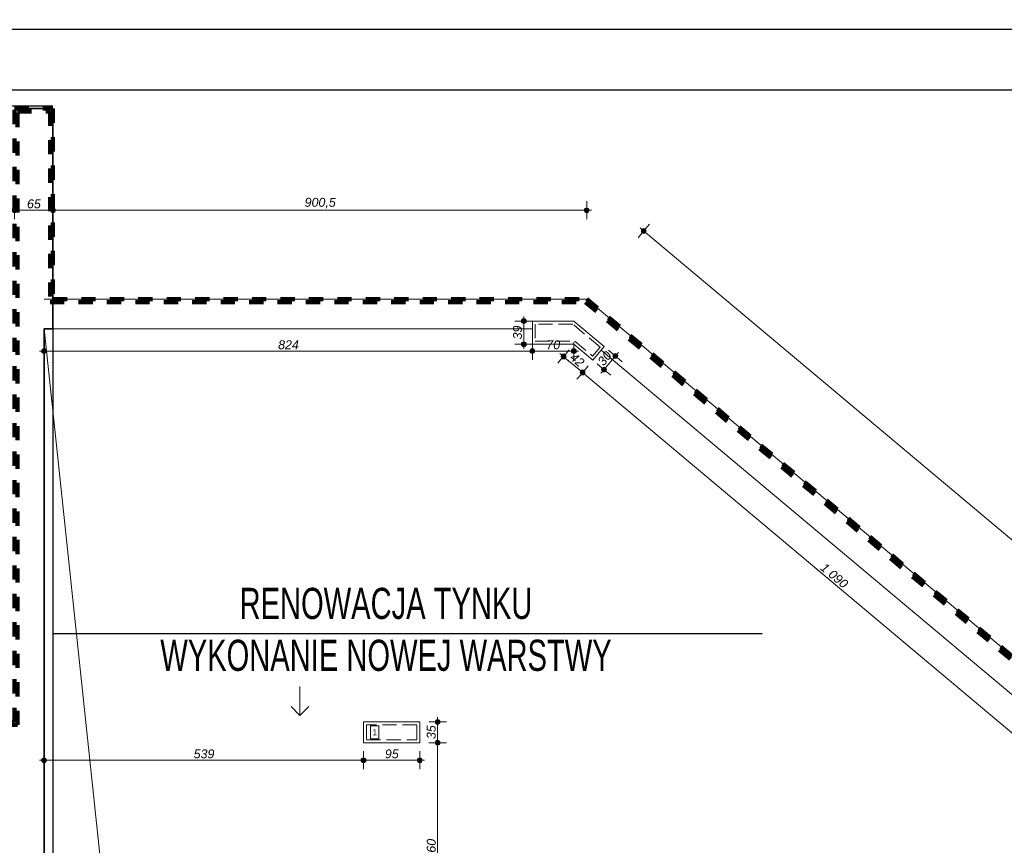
# Model space of a CAD drawing. Header units: millimetres. Extents: x -13944 to 76372, y -78836 to -36151.
# Tile 24 of 29: x 28383 to 45000, y -50073 to -36151. Entities that reach past the tile are written whole.
import ezdxf

# ---------------------------------------------------------------- set-up
doc = ezdxf.new("R2010")
doc.units = ezdxf.units.MM
doc.header["$MEASUREMENT"] = 0
doc.linetypes.add('Krawędzie ukryte', pattern=[340, 240, -100])
doc.linetypes.add('Przerywana', pattern=[480, 240, -240])
for name, color, linetype, lineweight in [('0_Nr_pióra__3', 7, 'Continuous', 20), ('0_Nr_pióra__4', 7, 'Continuous', 25), ('2D - Ogólne_Nr_pióra__1', 7, 'Continuous', 0), ('_podkład_Nr_pióra__1', 7, 'Continuous', 0), ('Instalacje - Went_Klim_Nr_pióra__42', 150, 'Continuous', 13), ('Konstrukcja - Ściany zew_Nr_pióra__6', 7, 'Continuous', 35), ('Wymiarowanie - Ogólne_Nr_pióra__82', 114, 'Continuous', 13)]:
    doc.layers.add(name, color=color, linetype=linetype, lineweight=lineweight)
doc.layers.add('Wymiarowanie - Ogólne', color=7, linetype='Continuous')
doc.styles.add('GENERATED_STYLE_1', font='txt')
doc.styles.add('GENERATED_STYLE_2', font='txt')
doc.styles.add('GENERATED_STYLE_4', font='txt')
doc.dimstyles.new('GENERATED_STYLE__1', dxfattribs={"dimtxt": 150, "dimasz": 152, "dimexe": 0.18, "dimexo": 0, "dimgap": 0.09, "dimtad": 1, "dimlfac": 0.1, "dimzin": 0, "dimdsep": 46, "dimtxsty": 'GENERATED_STYLE_2', "dimblk": 'ARROWHEAD_11', "dimblk1": 'ARROWHEAD_11', "dimblk2": 'ARROWHEAD_11', "dimcen": 0.09, "dimclrd": 114, "dimclre": 114, "dimclrt": 114, "dimazin": 0, "dimtfac": 1, "dimtdec": 4, "dimtmove": 0, "dimatfit": 3, "dimfxl": 1, "dimtolj": 1, "dimtzin": 0, "dimarcsym": 0})
doc.dimstyles.new('GENERATED_STYLE__2', dxfattribs={"dimtxt": 150, "dimasz": 152, "dimexe": 0.18, "dimexo": 0, "dimgap": 0.09, "dimtad": 1, "dimtih": 1, "dimtoh": 1, "dimlfac": 0.1, "dimzin": 0, "dimdsep": 46, "dimtxsty": 'GENERATED_STYLE_2', "dimblk": 'ARROWHEAD_11', "dimblk1": 'ARROWHEAD_11', "dimblk2": 'ARROWHEAD_11', "dimcen": 0.09, "dimclrd": 114, "dimclre": 114, "dimclrt": 114, "dimazin": 0, "dimtfac": 1, "dimtdec": 4, "dimtmove": 0, "dimatfit": 3, "dimfxl": 1, "dimtolj": 1, "dimtzin": 0, "dimarcsym": 0})
doc.dimstyles.new('GENERATED_STYLE__3', dxfattribs={"dimtxt": 150, "dimasz": 152, "dimexe": 0.18, "dimexo": 0, "dimgap": 0.09, "dimtad": 1, "dimlfac": 0.1, "dimzin": 0, "dimdsep": 46, "dimtxsty": 'GENERATED_STYLE_2', "dimblk": 'ARROWHEAD_11', "dimblk1": 'ARROWHEAD_11', "dimblk2": 'ARROWHEAD_11', "dimcen": 0.09, "dimclrd": 114, "dimclre": 114, "dimclrt": 114, "dimazin": 0, "dimtfac": 1, "dimtdec": 4, "dimtmove": 2, "dimatfit": 3, "dimfxl": 1, "dimtolj": 1, "dimtzin": 0, "dimarcsym": 0})

# ---------------------------------------------------------------- blocks, each defined once
blk = doc.blocks.new('*D5')
at = {"layer": 'Wymiarowanie - Ogólne_Nr_pióra__82', "linetype": 'Continuous'}
for points in [[(28335, -39363), (28332, -39348), (28323, -39335), (28310, -39326), (28295, -39323), (28279, -39326), (28266, -39335), (28258, -39348), (28255, -39363), (28258, -39378), (28266, -39391), (28279, -39400), (28295, -39403), (28310, -39400), (28323, -39391), (28332, -39378)], [(28985, -39363), (28982, -39348), (28973, -39335), (28960, -39326), (28945, -39323), (28929, -39326), (28916, -39335), (28908, -39348), (28905, -39363), (28908, -39378), (28916, -39391), (28929, -39400), (28945, -39403), (28960, -39400), (28973, -39391), (28982, -39378)]]:
    blk.add_hatch(color=256, dxfattribs=at).paths.add_polyline_path(points)
for p, q in [((28295, -39323), (28295, -39213)), ((28945, -39323), (28945, -39213)), ((28335, -39363), (28905, -39363)), ((28295, -39513), (28295, -39403)), ((28945, -39513), (28945, -39403))]:
    blk.add_line(p, q, dxfattribs=at)
for centre in [(28295, -39363), (28945, -39363)]:
    blk.add_circle(centre, 40, dxfattribs=at)
at = {"layer": 'Wymiarowanie - Ogólne_Nr_pióra__82', "insert": (28506, -39333), "char_height": 150, "attachment_point": 7, "style": 'GENERATED_STYLE_2'}
blk.add_mtext('\\A1;{\\fArial|b0|i1|c238|p38;65}', dxfattribs=at)
blk = doc.blocks.new('ARROWHEAD_11')
at = {"color": 0, "linetype": 'Continuous', "lineweight": 0}
blk.add_line((0, 0), (-1, 0), dxfattribs=at)
at = {"color": 0, "linetype": 'Continuous', "lineweight": 0, "const_width": 0.25, "flags": 128}
blk.add_lwpolyline([(-0.125, 0, 1), (0.125, 0, 1)], format="xyb", close=True, dxfattribs=at)
blk = doc.blocks.new('*D6')
at = {"layer": 'Wymiarowanie - Ogólne_Nr_pióra__82', "linetype": 'Continuous'}
for points in [[(28985, -39363), (28982, -39348), (28973, -39335), (28960, -39326), (28945, -39323), (28929, -39326), (28916, -39335), (28908, -39348), (28905, -39363), (28908, -39378), (28916, -39391), (28929, -39400), (28945, -39403), (28960, -39400), (28973, -39391), (28982, -39378)], [(37992, -39363), (37988, -39348), (37980, -39335), (37967, -39326), (37952, -39323), (37936, -39326), (37923, -39335), (37915, -39348), (37912, -39363), (37915, -39378), (37923, -39391), (37936, -39400), (37952, -39403), (37967, -39400), (37980, -39391), (37988, -39378)]]:
    blk.add_hatch(color=256, dxfattribs=at).paths.add_polyline_path(points)
for p, q in [((28945, -39323), (28945, -39213)), ((37952, -39323), (37952, -39213)), ((28985, -39363), (37912, -39363)), ((37992, -39363), (38032, -39363)), ((28945, -39513), (28945, -39403)), ((37952, -39513), (37952, -39403))]:
    blk.add_line(p, q, dxfattribs=at)
for centre in [(28945, -39363), (37952, -39363)]:
    blk.add_circle(centre, 40, dxfattribs=at)
at = {"layer": 'Wymiarowanie - Ogólne_Nr_pióra__82', "insert": (33192, -39333), "char_height": 150, "attachment_point": 7, "style": 'GENERATED_STYLE_2'}
blk.add_mtext('\\A1;{\\fArial|b0|i1|c238|p38;900,5}', dxfattribs=at)
blk = doc.blocks.new('*D7')
at = {"layer": 'Wymiarowanie - Ogólne_Nr_pióra__82', "linetype": 'Continuous'}
for points in [[(38955, -39714), (38952, -39698), (38944, -39685), (38931, -39677), (38915, -39674), (38900, -39677), (38887, -39685), (38879, -39698), (38875, -39714), (38879, -39729), (38887, -39742), (38900, -39751), (38915, -39754), (38931, -39751), (38944, -39742), (38952, -39729)], [(61269, -58430), (61266, -58415), (61257, -58402), (61244, -58393), (61229, -58390), (61213, -58393), (61200, -58402), (61192, -58415), (61189, -58430), (61192, -58445), (61200, -58458), (61213, -58467), (61229, -58470), (61244, -58467), (61257, -58458), (61266, -58445)]]:
    blk.add_hatch(color=256, dxfattribs=at).paths.add_polyline_path(points)
for p, q in [((38854, -39662), (38885, -39688)), ((38941, -39683), (39012, -39599)), ((38819, -39829), (38890, -39744)), ((38946, -39739), (61198, -58404)), ((61254, -58400), (61325, -58315)), ((61132, -58545), (61203, -58461)), ((61259, -58456), (61290, -58482))]:
    blk.add_line(p, q, dxfattribs=at)
for centre in [(38915, -39714), (61229, -58430)]:
    blk.add_circle(centre, 40, dxfattribs=at)
at = {"layer": 'Wymiarowanie - Ogólne_Nr_pióra__82', "insert": (49829, -48829), "char_height": 150, "attachment_point": 7, "rotation": 320.0098, "style": 'GENERATED_STYLE_2'}
blk.add_mtext('\\A1;{\\fArial|b0|i1|c238|p38;2,912,5}', dxfattribs=at)
blk = doc.blocks.new('*D163')
at = {"layer": 'Wymiarowanie - Ogólne_Nr_pióra__82', "linetype": 'Continuous'}
for points in [[(28835, -41739), (28832, -41724), (28823, -41711), (28810, -41702), (28795, -41699), (28779, -41702), (28766, -41711), (28758, -41724), (28755, -41739), (28758, -41754), (28766, -41767), (28779, -41776), (28795, -41779), (28810, -41776), (28823, -41767), (28832, -41754)], [(37075, -41739), (37072, -41724), (37063, -41711), (37050, -41702), (37035, -41699), (37019, -41702), (37006, -41711), (36998, -41724), (36995, -41739), (36998, -41754), (37006, -41767), (37019, -41776), (37035, -41779), (37050, -41776), (37063, -41767), (37072, -41754)]]:
    blk.add_hatch(color=256, dxfattribs=at).paths.add_polyline_path(points)
for p, q in [((28795, -41699), (28795, -41589)), ((37035, -41699), (37035, -41589)), ((28715, -41739), (28755, -41739)), ((28795, -41889), (28795, -41779)), ((28835, -41739), (36995, -41739)), ((37035, -41889), (37035, -41779))]:
    blk.add_line(p, q, dxfattribs=at)
for centre in [(28795, -41739), (37035, -41739)]:
    blk.add_circle(centre, 40, dxfattribs=at)
at = {"layer": 'Wymiarowanie - Ogólne_Nr_pióra__82', "insert": (32744, -41709), "char_height": 150, "attachment_point": 7, "style": 'GENERATED_STYLE_2'}
blk.add_mtext('\\A1;{\\fArial|b0|i1|c238|p38;824}', dxfattribs=at)
blk = doc.blocks.new('*D164')
at = {"layer": 'Wymiarowanie - Ogólne_Nr_pióra__82', "linetype": 'Continuous'}
for points in [[(37075, -41739), (37072, -41724), (37063, -41711), (37050, -41702), (37035, -41699), (37019, -41702), (37006, -41711), (36998, -41724), (36995, -41739), (36998, -41754), (37006, -41767), (37019, -41776), (37035, -41779), (37050, -41776), (37063, -41767), (37072, -41754)], [(37775, -41739), (37772, -41724), (37763, -41711), (37750, -41702), (37735, -41699), (37719, -41702), (37706, -41711), (37698, -41724), (37695, -41739), (37698, -41754), (37706, -41767), (37719, -41776), (37735, -41779), (37750, -41776), (37763, -41767), (37772, -41754)]]:
    blk.add_hatch(color=256, dxfattribs=at).paths.add_polyline_path(points)
for p, q in [((37035, -41699), (37035, -41589)), ((37735, -41699), (37735, -41589)), ((37035, -41889), (37035, -41779)), ((37075, -41739), (37695, -41739)), ((37735, -41889), (37735, -41779)), ((37775, -41739), (37815, -41739))]:
    blk.add_line(p, q, dxfattribs=at)
for centre in [(37035, -41739), (37735, -41739)]:
    blk.add_circle(centre, 40, dxfattribs=at)
at = {"layer": 'Wymiarowanie - Ogólne_Nr_pióra__82', "insert": (37271, -41709), "char_height": 150, "attachment_point": 7, "style": 'GENERATED_STYLE_2'}
blk.add_mtext('\\A1;{\\fArial|b0|i1|c238|p38;70}', dxfattribs=at)
blk = doc.blocks.new('*D165')
at = {"layer": 'Wymiarowanie - Ogólne_Nr_pióra__82', "linetype": 'Continuous'}
for points in [[(36931, -41233), (36928, -41218), (36919, -41205), (36906, -41196), (36891, -41193), (36876, -41196), (36863, -41205), (36854, -41218), (36851, -41233), (36854, -41248), (36863, -41261), (36876, -41270), (36891, -41273), (36906, -41270), (36919, -41261), (36928, -41248)], [(36931, -41623), (36928, -41608), (36919, -41595), (36906, -41586), (36891, -41583), (36876, -41586), (36863, -41595), (36854, -41608), (36851, -41623), (36854, -41638), (36863, -41651), (36876, -41660), (36891, -41663), (36906, -41660), (36919, -41651), (36928, -41638)]]:
    blk.add_hatch(color=256, dxfattribs=at).paths.add_polyline_path(points)
for p, q in [((36891, -41193), (36891, -41153)), ((36851, -41233), (36741, -41233)), ((36891, -41583), (36891, -41273)), ((37041, -41233), (36931, -41233)), ((36851, -41623), (36741, -41623)), ((36891, -41703), (36891, -41663)), ((37041, -41623), (36931, -41623))]:
    blk.add_line(p, q, dxfattribs=at)
for centre in [(36891, -41233), (36891, -41623)]:
    blk.add_circle(centre, 40, dxfattribs=at)
at = {"layer": 'Wymiarowanie - Ogólne_Nr_pióra__82', "insert": (36861, -41542), "char_height": 150, "attachment_point": 7, "rotation": 90, "style": 'GENERATED_STYLE_2'}
blk.add_mtext('\\A1;{\\fArial|b0|i1|c238|p38;39}', dxfattribs=at)
blk = doc.blocks.new('*D166')
at = {"layer": 'Wymiarowanie - Ogólne_Nr_pióra__82', "linetype": 'Continuous'}
for points in [[(37601, -41830), (37598, -41815), (37589, -41802), (37576, -41793), (37561, -41790), (37545, -41793), (37532, -41802), (37524, -41815), (37521, -41830), (37524, -41846), (37532, -41859), (37545, -41867), (37561, -41870), (37576, -41867), (37589, -41859), (37598, -41846)], [(37922, -42100), (37919, -42085), (37911, -42072), (37898, -42063), (37882, -42060), (37867, -42063), (37854, -42072), (37846, -42085), (37842, -42100), (37846, -42116), (37854, -42128), (37867, -42137), (37882, -42140), (37898, -42137), (37911, -42128), (37919, -42116)]]:
    blk.add_hatch(color=256, dxfattribs=at).paths.add_polyline_path(points)
for p, q in [((37464, -41945), (37535, -41861)), ((37499, -41779), (37530, -41805)), ((37586, -41800), (37657, -41715)), ((37591, -41856), (37852, -42074)), ((37908, -42070), (37979, -41985)), ((37786, -42215), (37857, -42131)), ((37913, -42126), (37944, -42152))]:
    blk.add_line(p, q, dxfattribs=at)
for centre in [(37561, -41830), (37882, -42100)]:
    blk.add_circle(centre, 40, dxfattribs=at)
at = {"layer": 'Wymiarowanie - Ogólne_Nr_pióra__82', "insert": (37654, -41869), "char_height": 150, "attachment_point": 7, "rotation": 320.0098, "style": 'GENERATED_STYLE_2'}
blk.add_mtext('\\A1;{\\fArial|b0|i1|c238|p38;42}', dxfattribs=at)
blk = doc.blocks.new('*D167')
at = {"layer": 'Wymiarowanie - Ogólne_Nr_pióra__82', "linetype": 'Continuous'}
for points in [[(38476, -41821), (38473, -41806), (38464, -41793), (38451, -41784), (38436, -41781), (38421, -41784), (38408, -41793), (38399, -41806), (38396, -41821), (38399, -41837), (38408, -41850), (38421, -41858), (38436, -41861), (38451, -41858), (38464, -41850), (38473, -41837)], [(38284, -42050), (38281, -42035), (38272, -42022), (38259, -42013), (38244, -42010), (38229, -42013), (38216, -42022), (38207, -42035), (38204, -42050), (38207, -42066), (38216, -42079), (38229, -42087), (38244, -42090), (38259, -42087), (38272, -42079), (38281, -42066)]]:
    blk.add_hatch(color=256, dxfattribs=at).paths.add_polyline_path(points)
for p, q in [((38270, -42020), (38410, -41852)), ((38405, -41796), (38321, -41725)), ((38462, -41791), (38487, -41760)), ((38551, -41918), (38467, -41847)), ((38213, -42025), (38129, -41954)), ((38193, -42112), (38218, -42081)), ((38359, -42147), (38275, -42076))]:
    blk.add_line(p, q, dxfattribs=at)
for centre in [(38436, -41821), (38244, -42050)]:
    blk.add_circle(centre, 40, dxfattribs=at)
at = {"layer": 'Wymiarowanie - Ogólne_Nr_pióra__82', "insert": (38239, -42000), "char_height": 150, "attachment_point": 7, "rotation": 50.0098, "style": 'GENERATED_STYLE_2'}
blk.add_mtext('\\A1;{\\fArial|b0|i1|c238|p38;30}', dxfattribs=at)
blk = doc.blocks.new('*D203')
at = {"layer": 'Wymiarowanie - Ogólne_Nr_pióra__82', "linetype": 'Continuous'}
for points in [[(37922, -42100), (37919, -42085), (37911, -42072), (37898, -42063), (37882, -42060), (37867, -42063), (37854, -42072), (37846, -42085), (37842, -42100), (37846, -42116), (37854, -42128), (37867, -42137), (37882, -42140), (37898, -42137), (37911, -42128), (37919, -42116)], [(46274, -49105), (46271, -49090), (46262, -49077), (46249, -49068), (46234, -49065), (46218, -49068), (46205, -49077), (46197, -49090), (46194, -49105), (46197, -49120), (46205, -49133), (46218, -49142), (46234, -49145), (46249, -49142), (46262, -49133), (46271, -49120)]]:
    blk.add_hatch(color=256, dxfattribs=at).paths.add_polyline_path(points)
for p, q in [((37979, -41985), (37908, -42070)), ((37857, -42131), (37786, -42215)), ((37852, -42074), (37821, -42049)), ((46203, -49079), (37913, -42126))]:
    blk.add_line(p, q, dxfattribs=at)
blk.add_circle((37882, -42100), 40, dxfattribs=at)
at = {"layer": 'Wymiarowanie - Ogólne_Nr_pióra__82', "insert": (41881, -45415), "char_height": 150, "attachment_point": 7, "rotation": 320.0098, "style": 'GENERATED_STYLE_2'}
blk.add_mtext('\\A1;{\\fArial|b0|i1|c238|p38;1\xa0090}', dxfattribs=at)
blk = doc.blocks.new('*D208')
at = {"layer": 'Wymiarowanie - Ogólne_Nr_pióra__82', "linetype": 'Continuous'}
for points in [[(28835, -48638), (28832, -48623), (28823, -48610), (28810, -48601), (28795, -48598), (28779, -48601), (28766, -48610), (28758, -48623), (28755, -48638), (28758, -48653), (28766, -48666), (28779, -48675), (28795, -48678), (28810, -48675), (28823, -48666), (28832, -48653)], [(34225, -48638), (34222, -48623), (34213, -48610), (34200, -48601), (34185, -48598), (34169, -48601), (34156, -48610), (34148, -48623), (34145, -48638), (34148, -48653), (34156, -48666), (34169, -48675), (34185, -48678), (34200, -48675), (34213, -48666), (34222, -48653)]]:
    blk.add_hatch(color=256, dxfattribs=at).paths.add_polyline_path(points)
for p, q in [((28795, -48598), (28795, -48488)), ((34185, -48598), (34185, -48488)), ((28715, -48638), (28755, -48638)), ((28795, -48788), (28795, -48678)), ((28835, -48638), (34145, -48638)), ((34185, -48788), (34185, -48678))]:
    blk.add_line(p, q, dxfattribs=at)
for centre in [(28795, -48638), (34185, -48638)]:
    blk.add_circle(centre, 40, dxfattribs=at)
at = {"layer": 'Wymiarowanie - Ogólne_Nr_pióra__82', "insert": (31319, -48608), "char_height": 150, "attachment_point": 7, "style": 'GENERATED_STYLE_2'}
blk.add_mtext('\\A1;{\\fArial|b0|i1|c238|p38;539}', dxfattribs=at)
blk = doc.blocks.new('*D209')
at = {"layer": 'Wymiarowanie - Ogólne_Nr_pióra__82', "linetype": 'Continuous'}
for points in [[(34225, -48638), (34222, -48623), (34213, -48610), (34200, -48601), (34185, -48598), (34169, -48601), (34156, -48610), (34148, -48623), (34145, -48638), (34148, -48653), (34156, -48666), (34169, -48675), (34185, -48678), (34200, -48675), (34213, -48666), (34222, -48653)], [(35175, -48638), (35172, -48623), (35163, -48610), (35150, -48601), (35135, -48598), (35119, -48601), (35106, -48610), (35098, -48623), (35095, -48638), (35098, -48653), (35106, -48666), (35119, -48675), (35135, -48678), (35150, -48675), (35163, -48666), (35172, -48653)]]:
    blk.add_hatch(color=256, dxfattribs=at).paths.add_polyline_path(points)
for p, q in [((34185, -48598), (34185, -48488)), ((35135, -48598), (35135, -48488)), ((34185, -48788), (34185, -48678)), ((34225, -48638), (35095, -48638)), ((35135, -48788), (35135, -48678)), ((35175, -48638), (35215, -48638))]:
    blk.add_line(p, q, dxfattribs=at)
for centre in [(34185, -48638), (35135, -48638)]:
    blk.add_circle(centre, 40, dxfattribs=at)
at = {"layer": 'Wymiarowanie - Ogólne_Nr_pióra__82', "insert": (34546, -48608), "char_height": 150, "attachment_point": 7, "style": 'GENERATED_STYLE_2'}
blk.add_mtext('\\A1;{\\fArial|b0|i1|c238|p38;95}', dxfattribs=at)
blk = doc.blocks.new('*D240')
at = {"layer": 'Wymiarowanie - Ogólne_Nr_pióra__82', "linetype": 'Continuous'}
for points in [[(35475, -48343), (35472, -48328), (35464, -48315), (35451, -48306), (35435, -48303), (35420, -48306), (35407, -48315), (35398, -48328), (35395, -48343), (35398, -48358), (35407, -48371), (35420, -48380), (35435, -48383), (35451, -48380), (35464, -48371), (35472, -48358)], [(35475, -51943), (35472, -51928), (35464, -51915), (35451, -51906), (35435, -51903), (35420, -51906), (35407, -51915), (35398, -51928), (35395, -51943), (35398, -51958), (35407, -51971), (35420, -51980), (35435, -51983), (35451, -51980), (35464, -51971), (35472, -51958)]]:
    blk.add_hatch(color=256, dxfattribs=at).paths.add_polyline_path(points)
for p, q in [((35395, -48343), (35285, -48343)), ((35585, -48343), (35475, -48343)), ((35435, -51903), (35435, -48383)), ((35395, -51943), (35285, -51943)), ((35585, -51943), (35475, -51943))]:
    blk.add_line(p, q, dxfattribs=at)
for centre in [(35435, -48343), (35435, -51943)]:
    blk.add_circle(centre, 40, dxfattribs=at)
at = {"layer": 'Wymiarowanie - Ogólne_Nr_pióra__82', "insert": (35405, -50314), "char_height": 150, "attachment_point": 7, "rotation": 90, "style": 'GENERATED_STYLE_2'}
blk.add_mtext('\\A1;{\\fArial|b0|i1|c238|p38;360}', dxfattribs=at)
blk = doc.blocks.new('*D241')
at = {"layer": 'Wymiarowanie - Ogólne_Nr_pióra__82', "linetype": 'Continuous'}
for points in [[(35475, -47993), (35472, -47978), (35464, -47965), (35451, -47956), (35435, -47953), (35420, -47956), (35407, -47965), (35398, -47978), (35395, -47993), (35398, -48008), (35407, -48021), (35420, -48030), (35435, -48033), (35451, -48030), (35464, -48021), (35472, -48008)], [(35475, -48343), (35472, -48328), (35464, -48315), (35451, -48306), (35435, -48303), (35420, -48306), (35407, -48315), (35398, -48328), (35395, -48343), (35398, -48358), (35407, -48371), (35420, -48380), (35435, -48383), (35451, -48380), (35464, -48371), (35472, -48358)]]:
    blk.add_hatch(color=256, dxfattribs=at).paths.add_polyline_path(points)
for p, q in [((35395, -47993), (35285, -47993)), ((35435, -47953), (35435, -47913)), ((35585, -47993), (35475, -47993)), ((35435, -48303), (35435, -48033)), ((35395, -48343), (35285, -48343)), ((35585, -48343), (35475, -48343))]:
    blk.add_line(p, q, dxfattribs=at)
for centre in [(35435, -47993), (35435, -48343)]:
    blk.add_circle(centre, 40, dxfattribs=at)
at = {"layer": 'Wymiarowanie - Ogólne_Nr_pióra__82', "insert": (35405, -48282), "char_height": 150, "attachment_point": 7, "rotation": 90, "style": 'GENERATED_STYLE_2'}
blk.add_mtext('\\A1;{\\fArial|b0|i1|c238|p38;35}', dxfattribs=at)

msp = doc.modelspace()

# ---------------------------------------------------------------- linework, layer by layer
at = {"color": 10, "linetype": 'Przerywana', "lineweight": 90}
for points in [[(-3750.498, -67546.315), (-7063.075, -65226.824), (-1370.972, -57097.659), (209.028, -57097.659), (209.028, -55791.388), (2164.596, -55742.978), (2164.596, -47992.978), (28294.596, -47992.978), (28294.596, -37650.678), (28944.596, -37650.678), (28944.596, -40862.978), (37951.507, -40862.978), (60264.596, -59579.384)], [(51552.619, -62635.477), (29874.596, -62635.477), (29874.596, -70072.176), (27684.596, -70072.176), (27684.596, -71522.176), (6109.041, -71522.176), (6109.041, -75994.91), (2214.596, -75994.91), (2214.596, -62340.81), (-166.603, -62340.81), (-3762.777, -67476.679), (-6993.438, -65214.545), (-1344.944, -57147.659), (259.028, -57147.659), (259.028, -55840.165), (2214.596, -55791.755), (2214.596, -48042.978), (28344.596, -48042.978), (28344.596, -37700.678), (28894.596, -37700.678), (28894.596, -40912.978), (37933.313, -40912.978), (60214.596, -59602.704)]]:
    msp.add_lwpolyline(points, dxfattribs=at)
at = {"color": 6}
for points in [[(2164.596, -55692.978), (28244.596, -55692.978), (28244.596, -37600.678), (28944.596, -37600.678)], [(28944.596, -37700.678), (28944.596, -56253.018), (28390.859, -56253.018), (28390.859, -62585.152)]]:
    msp.add_lwpolyline(points, dxfattribs=at)
at = {"layer": '0_Nr_pióra__4', "linetype": 'Continuous', "flags": 128}
for points in [[(76371.934, -36317.498), (-13943.569, -36317.498), (-13943.569, -78836.041), (76371.934, -78836.041)], [(-9110.033, -37336.041), (75871.934, -37336.041), (75871.934, -78336.041), (-9110.033, -78336.041)]]:
    msp.add_lwpolyline(points, close=True, dxfattribs=at)
at = {"layer": '2D - Ogólne_Nr_pióra__1', "linetype": 'Continuous'}
for p, q in [((33111.878, -47212.491), (33111.878, -47883.093)), ((33111.878, -47883.093), (32961.878, -47733.093)), ((33111.878, -47883.093), (33261.878, -47733.093))]:
    msp.add_line(p, q, dxfattribs=at)
at = {"layer": '_podkład_Nr_pióra__1', "linetype": 'Continuous'}
for p, q in [((37951.507, -40862.978), (28794.596, -40862.978)), ((60264.596, -59579.384), (37951.507, -40862.978)), ((28794.596, -41362.978), (37034.596, -41362.978)), ((28794.596, -41362.978), (29943.618, -52215.966)), ((37034.596, -41232.978), (37034.596, -41622.978)), ((37734.596, -41232.978), (37034.596, -41232.978)), ((38248.407, -41663.967), (37734.596, -41232.978)), ((37034.596, -41622.978), (37734.596, -41622.978)), ((37734.596, -41622.978), (38056.381, -41892.894)), ((38056.381, -41892.894), (38248.407, -41663.967)), ((38198.843, -41723.055), (46549.925, -48728.013)), ((34184.596, -47992.978), (35134.596, -47992.978)), ((34184.596, -48342.978), (34184.596, -47992.978)), ((35134.596, -47992.978), (35134.596, -48342.978)), ((35134.596, -48342.978), (34184.596, -48342.978))]:
    msp.add_line(p, q, dxfattribs=at)
at = {"layer": '_podkład_Nr_pióra__1', "linetype": 'Krawędzie ukryte'}
for p, q in [((37716.403, -41282.978), (37084.596, -41282.978)), ((37084.596, -41282.978), (37084.596, -41572.978)), ((38177.953, -41670.13), (37716.403, -41282.978)), ((37084.596, -41572.978), (37752.79, -41572.978)), ((37752.79, -41572.978), (38050.193, -41822.442)), ((38050.193, -41822.442), (38177.953, -41670.13)), ((35084.015, -48042.978), (34234.596, -48042.978)), ((34234.596, -48042.978), (34234.596, -48292.978)), ((35084.015, -48292.978), (35084.015, -48042.978)), ((34234.596, -48292.978), (35084.015, -48292.978))]:
    msp.add_line(p, q, dxfattribs=at)
at = {"layer": 'Instalacje - Went_Klim_Nr_pióra__42', "linetype": 'Continuous'}
for p, q in [((34304.596, -48057.44), (34304.596, -48277.978)), ((34444.596, -48057.44), (34304.596, -48057.44)), ((34444.596, -48277.978), (34444.596, -48057.44)), ((34304.596, -48277.978), (34444.596, -48277.978))]:
    msp.add_line(p, q, dxfattribs=at)
at = {"layer": 'Konstrukcja - Ściany zew_Nr_pióra__6', "linetype": 'Continuous', "flags": 128}
for points in [[(28944.596, -37650.678), (28294.596, -37650.678)], [(28944.596, -41362.305), (28944.596, -37650.678)], [(28794.596, -41362.305), (28944.596, -41362.305)], [(28794.596, -55742.978), (28794.596, -41362.305)]]:
    msp.add_lwpolyline(points, dxfattribs=at)

# ---------------------------------------------------------------- texts
at = {"layer": 'Instalacje - Went_Klim_Nr_pióra__42', "linetype": 'Continuous', "insert": (34336.654, -48165.898), "char_height": 100, "attachment_point": 4, "style": 'GENERATED_STYLE_1'}
msp.add_mtext('\\A1;{\\fArial|b0|i0|c238|p38;1}', dxfattribs=at)

# ---------------------------------------------------------------- dimensions: what is measured, and where the dimension line sits
at = {"layer": 'Wymiarowanie - Ogólne', "color": 114, "linetype": 'Continuous', "lineweight": 13}
for base, p1, p2, picture, middle in [((28944.596, -39362.978), (28294.596, -46492.978), (28944.596, -36150.678), '*D5', (28619.596, -39257.978)), ((37034.596, -41739.178), (28794.596, -41312.456), (37034.596, -41312.456), '*D163', (32914.596, -41634.178)), ((37734.596, -41739.178), (37034.596, -41312.456), (37734.596, -41572.456), '*D164', (37384.596, -41634.178)), ((34184.596, -48637.921), (28794.596, -48163.74), (34184.596, -48342.978), '*D208', (31489.596, -48532.921)), ((35134.596, -48637.921), (34184.596, -48342.978), (35134.596, -48342.978), '*D209', (34659.596, -48532.921))]:
    dim = msp.add_linear_dim(base=base, p1=p1, p2=p2, dimstyle='GENERATED_STYLE__2', dxfattribs=at)
    dim.commit()
    dim.dimension.update_dxf_attribs({"geometry": picture, "text_midpoint": middle, "dimtype": 160})
dim = msp.add_linear_dim(base=(37951.507, -39362.978), p1=(28944.596, -36150.678), p2=(37951.507, -39362.978), text='900,5', dimstyle='GENERATED_STYLE__2', dxfattribs=at)
dim.commit()
dim.dimension.update_dxf_attribs({"geometry": '*D6', "text_midpoint": (33448.052, -39257.978), "dimtype": 160})
for base, p1, p2, angle, text, dimstyle, picture, middle, turn in [((61228.581, -58430.152), (38327, -40415.328), (60640.089, -59131.734), 320.0097945, '2,912,5', 'GENERATED_STYLE__1', '*D7', (50139.516, -48991.503), 320.0097945), ((38435.968, -41821.294), (38056.381, -41892.894), (38248.407, -41663.967), 50.0097945, '30', 'GENERATED_STYLE__3', '*D167', (38254.677, -41864.894), 50.0097945)]:
    dim = msp.add_linear_dim(base=base, p1=p1, p2=p2, angle=angle, text=text, dimstyle=dimstyle, dxfattribs=at)
    dim.commit()
    dim.dimension.update_dxf_attribs({"geometry": picture, "text_midpoint": middle, "dimtype": 160, "text_rotation": turn})
for base, p1, p2, angle, picture, middle, turn in [((36891.094, -41232.978), (37034.596, -41622.978), (37034.596, -41232.978), 90, '*D165', (36786.094, -41427.978), 90), ((37882.486, -42100.205), (37666.068, -41704.675), (37987.853, -41974.591), 320.0097945, '*D166', (37789.073, -41884.801), 320.0097945), ((37882.486, -42100.205), (46475.919, -48816.24), (38027.361, -41927.49), 140.0097945, '*D203', (42125.506, -45522.238), 320.0097945), ((35435.424, -47992.978), (35134.596, -48342.978), (35134.596, -47992.978), 90, '*D241', (35330.424, -48167.978), 90), ((35435.424, -48342.978), (35014.596, -51942.978), (35134.596, -48342.978), 90, '*D240', (35330.424, -50142.978), 90)]:
    dim = msp.add_linear_dim(base=base, p1=p1, p2=p2, angle=angle, dimstyle='GENERATED_STYLE__1', dxfattribs=at)
    dim.commit()
    dim.dimension.update_dxf_attribs({"geometry": picture, "text_midpoint": middle, "dimtype": 160, "text_rotation": turn})

# ---------------------------------------------------------------- next in the draw order: texts
at = {"layer": '0_Nr_pióra__3', "linetype": 'Continuous', "insert": (34564.38, -45731.194), "char_height": 525, "attachment_point": 2, "style": 'GENERATED_STYLE_4', "bg_fill": 2}
msp.add_mtext('{\\A1;\\W0.7;\\C10;RENOWACJA TYNKU\\PWYKONANIE NOWEJ WARSTWY}', dxfattribs=at)

# ---------------------------------------------------------------- next in the draw order: linework, layer by layer
at = {"color": 6}
msp.add_line((40911.723, -46507.285), (28944.596, -46507.285), dxfattribs=at)

doc.saveas('drawing.dxf')
